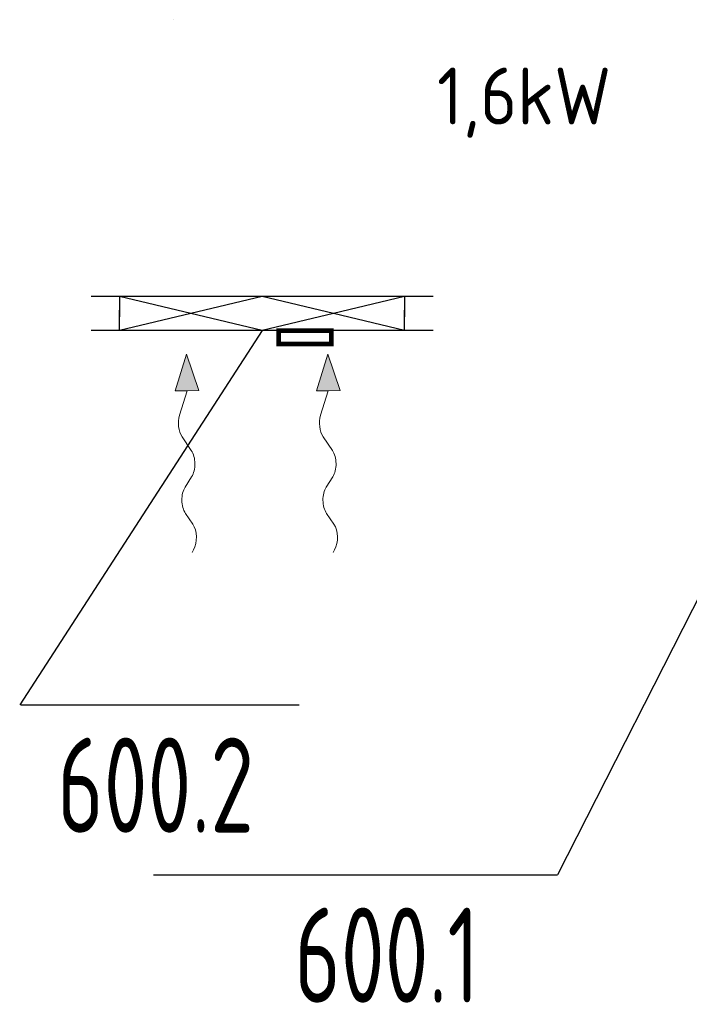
# Model space of a CAD drawing. Header units: millimetres. Extents: x -367720 to -162733, y 309172 to 337444.
# Tile 46 of 256: x -355833 to -354365, y 313967 to 316127. Entities that reach past the tile are written whole.
import ezdxf
from ezdxf.enums import TextEntityAlignment as Align

# ---------------------------------------------------------------- set-up
doc = ezdxf.new("R2010")
doc.units = ezdxf.units.MM
doc.header["$LTSCALE"] = 10
doc.header["$MEASUREMENT"] = 0
doc.linetypes.add('GESTRICHELT', pattern=[0.2815, 0.1875, -0.094])
doc.linetypes.add('HIDDEN', pattern=[0.375, 0.25, -0.125])
doc.layers.get('0').update_dxf_attribs({"color": 255, "lineweight": 13})
for name, color, linetype, lineweight in [('VZ1', 6, 'Continuous', 18), ('vzt-popis', 81, 'Continuous', 20), ('vzt-tenká', 2, 'Continuous', 20)]:
    doc.layers.add(name, color=color, linetype=linetype, lineweight=lineweight)
for name, color, linetype in [('VZT_elementy_odvod', 1, 'Continuous'), ('VZT_odvod', 6, 'Continuous'), ('VZT_pozice', 1, 'Continuous'), ('ÚT_CHL-ovladač', 4, 'Continuous')]:
    doc.layers.add(name, color=color, linetype=linetype)
doc.styles.add('ISO8', font='ISO8.shx')
doc.styles.add('PITSIMP8', font='pitsimp8')
doc.styles.add('ROMANS', font='ROMANS.shx', dxfattribs={"height": 80})

# ---------------------------------------------------------------- blocks, each defined once
blk = doc.blocks.new('LU-H')
at = {"linetype": 'ByBlock', "style": 'ISO8'}
blk.add_attdef('LU-WERT', text='', height=1, dxfattribs=at).set_placement((0.0065, -0.0082), align=Align.CENTER)
blk = doc.blocks.new('2DLUK051')
at = {"color": 0, "linetype": 'ByBlock'}
for p, q in [((0.0368, 0.572), (0.0234, 0.5864)), ((-0.029, 0.372), (0.033, 0.4318)), ((0.029, 0.172), (-0.029, 0.228)), ((-0.05, -0.0482), (0.029, 0.028)), ((0, -0.3), (-0.0694, -0.1663)), ((-0.1038, -0.3), (0, -0.5)), ((-0.1038, -0.3), (0, -0.3)), ((0, -0.5), (0.1038, -0.3)), ((0.1038, -0.3), (0, -0.3))]:
    blk.add_line(p, q, dxfattribs=at)
for centre, start, end in [((-0.0364, 0.5038), 313.9193, 42.9591), ((0.0403, 0.3), 133.9193, 226.0807), ((-0.0403, 0.1), 313.9193, 46.0807), ((0.0193, -0.1202), 133.9193, 207.4395)]:
    blk.add_arc(centre, 0.1, start, end, dxfattribs=at)
blk.add_solid([(-0.1038, -0.3), (0.1038, -0.3), (0, -0.5)], dxfattribs=at)
at = {"linetype": 'ByBlock', "style": 'PITSIMP8', "flags": 9}
for tag, p in [('RAUM/GRUPPE', (-0.1081, 0.1556)), ('BEZEICHNUNG', (-0.1081, 0.1756)), ('POS.NR.G-LV', (-0.1081, 0.1356)), ('FABRIKAT', (-0.1081, 0.1156)), ('KENNUNG', (-0.1081, 0.0756)), ('LEISTUNG', (-0.1081, 0.0556)), ('TYP', (-0.1081, 0.0956)), ('VOLUMENSTROM', (-0.1081, 0.0356)), ('DRUCK/-STUFE', (-0.1081, 0.0156)), ('ANSCHLUSS', (-0.1081, -0.0044)), ('GROESSE', (-0.1081, -0.0244)), ('DN', (-0.1081, -0.0444)), ('TEMPERATUR', (-0.1081, -0.0644)), ('SCHUTZART', (-0.1081, -0.1044)), ('DREHZAHL', (-0.1081, -0.0844)), ('SPANNUNG/FREQUENZ', (-0.1081, -0.1244)), ('GEWICHT', (-0.1081, -0.1444)), ('FREI', (-0.1081, -0.1644)), ('FREI', (-0.1081, -0.1844)), ('FREI', (-0.1081, -0.2044))]:
    blk.add_attdef(tag, text='', height=0.01, dxfattribs=at).set_placement(p, align=Align.MIDDLE)
blk = doc.blocks.new('2DLUK046')
at = {"linetype": 'ByBlock'}
blk.add_line((0.6, 0.5), (-0.6, 0.5), dxfattribs=at)
at = {"color": 7}
for p, q in [((-0.25, 0), (-0.5, 0.5)), ((0, 0.5), (-0.25, 0)), ((0.25, 0), (0, 0.5)), ((0.5, 0.5), (0.25, 0))]:
    blk.add_line(p, q, dxfattribs=at)
for p, q in [((-0.5, 0.5), (-0.5, -0.1)), ((0.5, 0.5), (0.5, -0.1))]:
    blk.add_line(p, q)
at = {"color": 0, "linetype": 'GESTRICHELT'}
blk.add_line((0.5, -0.5), (-0.5, -0.5), dxfattribs=at)
at = {"linetype": 'ByBlock', "style": 'PITSIMP8', "flags": 9}
for tag, p in [('RAUM/GRUPPE', (-0.1081, 0.6556)), ('BEZEICHNUNG', (-0.1081, 0.6756)), ('POS.NR.G-LV', (-0.1081, 0.6356)), ('FABRIKAT', (-0.1081, 0.6156)), ('TYP', (-0.1081, 0.5956)), ('KENNUNG', (-0.1081, 0.5756)), ('LEISTUNG', (-0.1081, 0.5556)), ('VOLUMENSTROM', (-0.1081, 0.5356)), ('DRUCK/-STUFE', (-0.1081, 0.5156)), ('ANSCHLUSS', (-0.1081, 0.4956)), ('GROESSE', (-0.1081, 0.4756)), ('DN', (-0.1081, 0.4556)), ('TEMPERATUR', (-0.1081, 0.4356)), ('DREHZAHL', (-0.1081, 0.4156)), ('SPANNUNG/FREQUENZ', (-0.1081, 0.3756)), ('SCHUTZART', (-0.1081, 0.3956)), ('GEWICHT', (-0.1081, 0.3556)), ('FREI3', (-0.1081, 0.3356)), ('FREI2', (-0.1081, 0.3156)), ('FREI1', (-0.1081, 0.2956))]:
    blk.add_attdef(tag, text='', height=0.01, dxfattribs=at).set_placement(p, align=Align.MIDDLE)
blk = doc.blocks.new('*U63')
at = {"color": 0, "linetype": 'ByBlock', "xscale": 625, "yscale": 75, "zscale": 75, "rotation": 180}
blk.add_blockref('2DLUK046', (0, 0), dxfattribs=at)
at = {"linetype": 'ByBlock', "style": 'PITSIMP8', "flags": 9}
for tag, p in [('BEZEICHNUNG', (-0.1, 0.7)), ('RAUM/GRUPPE', (-0.1, 0.7)), ('VOLUMENSTROM', (-0.1, 0.5)), ('DRUCK/-STUFE', (-0.1, 0.5)), ('TEMPERATUR', (-0.1, 0.4)), ('SPANNUNG/FREQUENZ', (-0.1, 0.4)), ('POS.NR.G-LV', (-0.1, 0.6)), ('FABRIKAT', (-0.1, 0.6)), ('TYP', (-0.1, 0.6)), ('KENNUNG', (-0.1, 0.6)), ('LEISTUNG', (-0.1, 0.6)), ('ANSCHLUSS', (-0.1, 0.5)), ('GROESSE', (-0.1, 0.5)), ('DN', (-0.1, 0.5)), ('DREHZAHL', (-0.1, 0.4)), ('SCHUTZART', (-0.1, 0.4)), ('GEWICHT', (-0.1, 0.4)), ('FREI1', (-0.1, 0.3)), ('FREI2', (-0.1, 0.3)), ('FREI3', (-0.1, 0.3))]:
    blk.add_attdef(tag, text='', height=0.01, dxfattribs=at).set_placement(p, align=Align.MIDDLE)
blk = doc.blocks.new('A$C44164CF6')
at = {"layer": 'VZT_pozice', "color": 7}
for p, q in [((-518.7, -3475.1), (-1050.2, -4296.1)), ((716.3, -3512.2, 7.5), (129.2, -4669, 7.5))]:
    blk.add_line(p, q, dxfattribs=at)
at = {"layer": 'VZT_pozice', "color": 2}
for p, q in [((-1048, -4296.1), (-437.3, -4296.1)), ((-756.6, -4669, 7.5), (129.2, -4669, 7.5))]:
    blk.add_line(p, q, dxfattribs=at)
at = {"layer": 'ÚT_CHL-ovladač'}
blk.add_line((-712.5, -2793), (-712.5, -2793), dxfattribs=at)
at = {"layer": 'ÚT_CHL-ovladač', "const_width": 10}
blk.add_lwpolyline([(-482.6, -3504.4), (-482.6, -3475.1), (-366.9, -3475.1), (-366.9, -3504.4)], close=True, dxfattribs=at)
at = {"layer": 'vzt-tenká', "xscale": -250.0000000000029, "yscale": 400, "zscale": 250.0000000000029, "rotation": 180.7997548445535}
for p in [(-681.4, -3727), (-372, -3727)]:
    blk.add_blockref('2DLUK051', p, dxfattribs=at)
at = {"layer": 'VZT_elementy_odvod', "rotation": 180}
blk.add_blockref('*U63', (-518.7, -3437.4), dxfattribs=at)
at = {"layer": 'VZT_elementy_odvod', "xscale": -1}
blk.add_blockref('*U63', (-518.7, -3437.6), dxfattribs=at)
at = {"layer": 'VZT_odvod', "linetype": 'HIDDEN', "ltscale": 200}
ref = blk.add_blockref('LU-H', (-702.6, -4369.9, 0), dxfattribs=dict(at, xscale=250, yscale=250, zscale=250, rotation=180))
ref.add_attrib('LU-WERT', '600.2', dxfattribs={"layer": '0', "linetype": 'ByBlock', "height": 208.33, "style": 'ISO8', "width": 0.75}).set_placement((-752.1, -4576.2, 0), align=Align.CENTER)
ref = blk.add_blockref('LU-H', (-106.1, -4742.8, 7.5), dxfattribs=dict(at, xscale=250, yscale=250, zscale=250, rotation=180))
ref.add_attrib('LU-WERT', '600.1', dxfattribs={"layer": '0', "linetype": 'ByBlock', "height": 208.33, "style": 'ISO8', "width": 0.75}).set_placement((-244.9, -4949.1, 7.5), align=Align.CENTER)
at = {"layer": 'VZ1', "extrusion": (0, -1, -1.22461e-16), "style": 'ROMANS', "width": 0.8, "flags": 1}
for tag, p in [('MATERIAL', (-2269.1, 3112.5, -14812.2)), ('PRIRUBA', (-2269.1, 3112.5, -14812.2)), ('PRUTOK', (-2269.1, 3112.5, -14812.2)), ('PLOCHA', (-2269.1, 3112.5, -14812.2)), ('OBVOD', (-2269.1, 3112.5, -14812.2)), ('NAZEV', (-2269.1, 3112.5, -14812.2)), ('USEK', (-2269.1, 3112.5, -14812.2)), ('KOTA', (-2269.1, 3112.5, -14812.2)), ('TVAR', (-2269.1, 3112.5, -14812.2)), ('NB2', (-2269.1, 3112.5, -14812.2)), ('NB1', (-2269.1, 3112.5, -14812.2)), ('POS', (-2269.1, 3112.5, -14812.2)), ('DB', (-2269.1, 3112.5, -14812.2)), ('DA', (-2269.1, 3112.5, -14812.2)), ('B2', (-2269.1, 3112.5, -14812.2)), ('A2', (-2269.1, 3112.5, -14812.2)), ('B1', (-2269.1, 3112.5, -14812.2)), ('A1', (-2269.1, 3112.5, -14812.2)), ('LT', (-2269.1, 3112.5, -14812.2)), ('MATERIAL', (99885.3, 3112.5, -14812.2)), ('PRIRUBA', (99885.3, 3112.5, -14812.2)), ('PRUTOK', (99885.3, 3112.5, -14812.2)), ('PLOCHA', (99885.3, 3112.5, -14812.2)), ('OBVOD', (99885.3, 3112.5, -14812.2)), ('NAZEV', (99885.3, 3112.5, -14812.2)), ('USEK', (99885.3, 3112.5, -14812.2)), ('KOTA', (99885.3, 3112.5, -14812.2)), ('TVAR', (99885.3, 3112.5, -14812.2)), ('NB2', (99885.3, 3112.5, -14812.2)), ('NB1', (99885.3, 3112.5, -14812.2)), ('POS', (99885.3, 3112.5, -14812.2)), ('DB', (99885.3, 3112.5, -14812.2)), ('DA', (99885.3, 3112.5, -14812.2)), ('B2', (99885.3, 3112.5, -14812.2)), ('B1', (99885.3, 3112.5, -14812.2)), ('LT', (99885.3, 3112.5, -14812.2)), ('A2', (99885.3, 3112.5, -14812.2)), ('A1', (99885.3, 3112.5, -14812.2))]:
    blk.add_attdef(tag, p, '', height=1, rotation=180, dxfattribs=at)
at = {"layer": 'VZ1', "extrusion": (1.22461e-16, 1, 4.44089e-16), "style": 'ROMANS', "width": 0.8, "flags": 1}
for tag, p in [('MATERIAL', (2269.1, 2852.5, 14812.2)), ('PRIRUBA', (2269.1, 2852.5, 14812.2)), ('IZOLACE', (2269.1, 2852.5, 14812.2)), ('PRUTOK', (2269.1, 2852.5, 14812.2)), ('PLOCHA', (2269.1, 2852.5, 14812.2)), ('NASTCE', (2269.1, 2852.5, 14812.2)), ('OBVOD', (2269.1, 2852.5, 14812.2)), ('NAZEV', (2269.1, 2852.5, 14812.2)), ('USEK', (2269.1, 2852.5, 14812.2)), ('KOTA', (2269.1, 2852.5, 14812.2)), ('TVAR', (2269.1, 2852.5, 14812.2)), ('NB2', (2269.1, 2852.5, 14812.2)), ('NB1', (2269.1, 2852.5, 14812.2)), ('POS', (2269.1, 2852.5, 14812.2)), ('VS', (2269.1, 2852.5, 14812.2)), ('B1', (2269.1, 2852.5, 14812.2)), ('A1', (2269.1, 2852.5, 14812.2)), ('LT', (2269.1, 2852.5, 14812.2)), ('MATERIAL', (-99885.3, 2852.5, 14812.2)), ('PRIRUBA', (-99885.3, 2852.5, 14812.2)), ('IZOLACE', (-99885.3, 2852.5, 14812.2)), ('PRUTOK', (-99885.3, 2852.5, 14812.2)), ('PLOCHA', (-99885.3, 2852.5, 14812.2)), ('NASTCE', (-99885.3, 2852.5, 14812.2)), ('OBVOD', (-99885.3, 2852.5, 14812.2)), ('NAZEV', (-99885.3, 2852.5, 14812.2)), ('USEK', (-99885.3, 2852.5, 14812.2)), ('KOTA', (-99885.3, 2852.5, 14812.2)), ('TVAR', (-99885.3, 2852.5, 14812.2)), ('NB2', (-99885.3, 2852.5, 14812.2)), ('NB1', (-99885.3, 2852.5, 14812.2)), ('POS', (-99885.3, 2852.5, 14812.2)), ('B1', (-99885.3, 2852.5, 14812.2)), ('VS', (-99885.3, 2852.5, 14812.2)), ('LT', (-99885.3, 2852.5, 14812.2)), ('A1', (-99885.3, 2852.5, 14812.2))]:
    blk.add_attdef(tag, p, '', height=1, dxfattribs=at)
at = {"layer": 'vzt-popis', "insert": (-135.1, -3052), "char_height": 125, "attachment_point": 7, "style": 'ISO8'}
blk.add_mtext_dynamic_manual_height_columns('{\\Fisocp|c238;1,6kW}', width=304.723, gutter_width=1, heights=[0], dxfattribs=at)

msp = doc.modelspace()

# ---------------------------------------------------------------- block references
msp.add_blockref('A$C44164CF6', (-354782.9, 318920.1))

doc.saveas('drawing.dxf')
